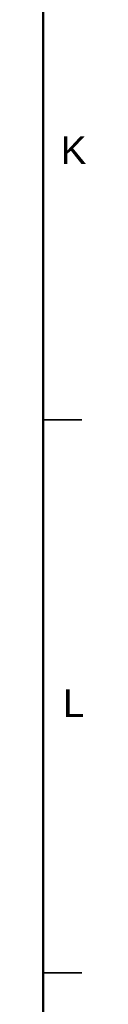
# Model space of a CAD drawing. Header units: millimetres. Extents: x 4 to 1188, y 1 to 840.
# Tile 208 of 210: x 1184 to 1187.78, y 267.65 to 356.68. Entities that reach past the tile are written whole.
import ezdxf

# ---------------------------------------------------------------- set-up
doc = ezdxf.new("R2010")
doc.units = ezdxf.units.MM
doc.layers.add('256', color=7, linetype='Continuous')
doc.styles.add('Arial Unicode MS', font='Arial Unicode MS')

msp = doc.modelspace()

# ---------------------------------------------------------------- linework, layer by layer
at = {"layer": '256', "color": 18, "linetype": 'Continuous', "lineweight": 50}
msp.add_line((1184, 836), (1184, 5), dxfattribs=at)
at = {"layer": '256', "color": 18, "linetype": 'Continuous', "lineweight": 35}
for p, q in [((1184, 320.5), (1187.5, 320.5)), ((1184, 270.5), (1187.5, 270.5))]:
    msp.add_line(p, q, dxfattribs=at)

# ---------------------------------------------------------------- texts
at = {"layer": '256', "color": 18, "linetype": 'Continuous', "lineweight": 13, "char_height": 2.5, "attachment_point": 7, "line_spacing_factor": 1.047437, "style": 'Arial Unicode MS'}
for s, insert in [('\\fArial Unicode MS|b0|i0;\\W1.0000;K', (1185.5928, 343.6224)), ('\\fArial Unicode MS|b0|i0;\\W1.0000;L', (1185.7863, 293.6224))]:
    msp.add_mtext(s, dxfattribs=dict(at, insert=insert))

doc.saveas('drawing.dxf')
